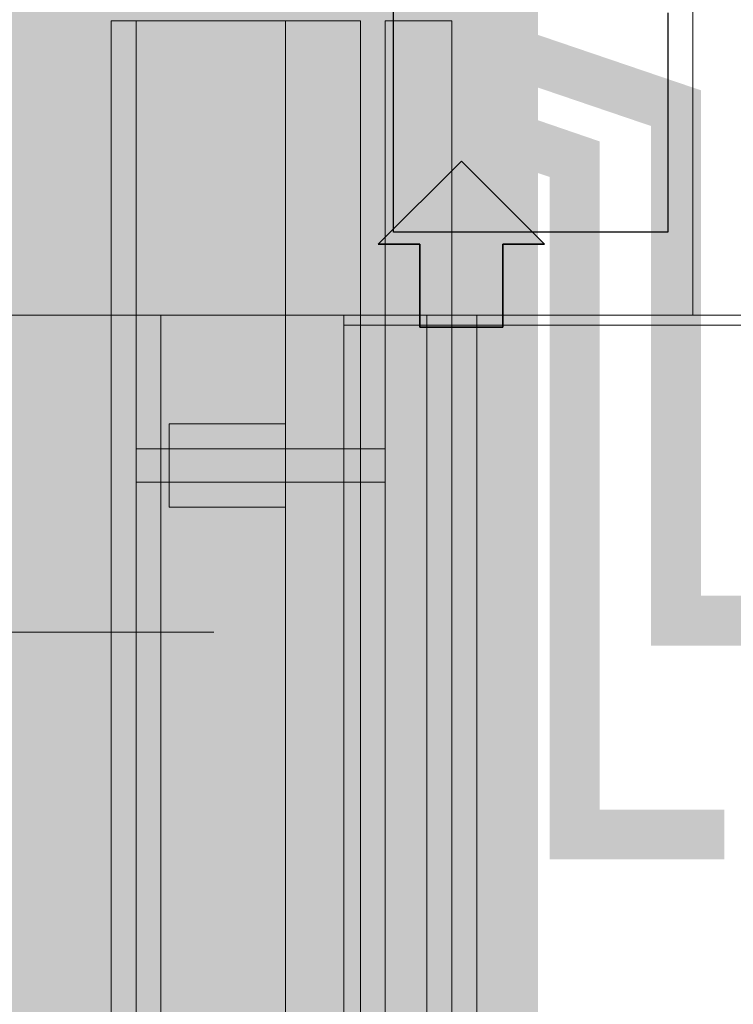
# Model space of a CAD drawing. Extents: x -620 to 300, y 62 to 1112.
# Tile 8 of 200: x -466 to -457, y 364 to 376. Entities that reach past the tile are written whole.
import ezdxf

# ---------------------------------------------------------------- set-up
doc = ezdxf.new("R2010")
doc.units = 0
doc.layers.get('0').update_dxf_attribs({"lineweight": 13})
for name, color, linetype, lineweight, true_color in [('00_E_ST_Handlaufleuchte_Kabel', 3, 'Continuous', 18, 0x00ff00), ('00_E_ST_Handlaufleuchte_Leerrohre_Terrasse', 6, 'Continuous', 25, 0xff00ff), ('00_E_ST_Handlaufleuchte_Übergabepunkte direkt ins Haus', 7, 'Continuous', 35, 0xcc0099), ('00_E_ST_Handlaufleuchte–Handlauf-Position', 7, 'Continuous', 5, 0x0000b2), ('30 -33 Aussenwände- 7 Fassade_ Elemente', 7, 'Continuous', 9, 0x00aacc), ('30 -34 Innenwände- 6 Elemente', 7, 'Continuous', 9, 0xff6633), ('30 -36 Dächer- 3 Dachbeläge', 7, 'Continuous', 15, 0x9999ff), ('30 -36 Dächer- 4 Dachbekleidungen', 7, 'Continuous', 9, 0xccccff), ('60- 61 allgemeine Ausstattung- 4 Terrassen', 9, 'Continuous', 9, 0x808080), ('70 -72 Beschriftung- 1 Beschriftung allgemein', 7, 'Continuous', 9, 0xff6633), ('iwb_Layout BA_Markierung', 7, 'Continuous', 9, 0xbadcdc)]:
    doc.layers.add(name, color=color, linetype=linetype, lineweight=lineweight, true_color=true_color)

# ---------------------------------------------------------------- blocks, each defined once
blk = doc.blocks.new('Polygon-A06CPVLNL0')
at = {"color": 0, "linetype": 'ByBlock', "lineweight": -2, "ltscale": 0.13}
blk.add_solid([(-459.485, 86.607), (-538.631, 86.396), (-459.318, 1083.814), (-538.631, 1083.814)], dxfattribs=at)
blk = doc.blocks.new('Referenz-A06CPVM1L0')
at = {"layer": '30 -33 Aussenwände- 7 Fassade_ Elemente', "color": 0, "linetype": 'Continuous', "lineweight": 25, "ltscale": 0.25}
for p, q in [((-461.176, 373.674), (-461.176, 377.514)), ((-457.876, 376.314), (-457.876, 373.674)), ((-457.876, 373.674), (-461.176, 373.674))]:
    blk.add_line(p, q, dxfattribs=at)
at = {"layer": '30 -33 Aussenwände- 7 Fassade_ Elemente', "color": 0, "linetype": 'Continuous', "ltscale": 0.13}
for p, q in [((-457.576, 377.514), (-457.576, 372.674)), ((-457.576, 372.674), (-539.606, 372.674)), ((-468.116, 372.673), (-463.976, 372.673)), ((-463.976, 372.673), (-463.976, 264.814)), ((-463.976, 264.814), (-463.976, 372.673))]:
    blk.add_line(p, q, dxfattribs=at)
at = {"layer": '30 -34 Innenwände- 6 Elemente', "color": 0, "linetype": 'Continuous', "ltscale": 0.13}
for p, q in [((-461.776, 372.674), (-463.976, 372.674)), ((-463.976, 372.674), (-463.976, 264.814)), ((-461.776, 262.614), (-461.776, 372.674)), ((-460.176, 372.674), (-460.776, 372.674)), ((-460.776, 372.674), (-460.776, 261.614)), ((-460.176, 261.014), (-460.176, 372.674))]:
    blk.add_line(p, q, dxfattribs=at)
at = {"layer": '30 -36 Dächer- 3 Dachbeläge', "color": 0, "linetype": 'Continuous', "ltscale": 0.15}
for p, q in [((-461.576, 376.214), (-464.576, 376.214)), ((-464.576, 376.214), (-464.576, 265.414)), ((-461.576, 262.414), (-461.576, 376.214))]:
    blk.add_line(p, q, dxfattribs=at)
at = {"layer": '30 -36 Dächer- 3 Dachbeläge', "color": 0, "lineweight": 9}
for p, q in [((-464.276, 371.064), (-463.876, 371.064)), ((-463.876, 371.064), (-463.876, 370.664)), ((-463.876, 370.664), (-464.276, 370.664))]:
    blk.add_line(p, q, dxfattribs=at)
at = {"layer": '30 -36 Dächer- 3 Dachbeläge', "color": 0, "lineweight": 0}
for points in [[(-464.576, 265.414), (-464.576, 376.214), (-461.576, 262.414)], [(-461.576, 262.414), (-464.576, 376.214), (-461.576, 376.214)], [(-463.876, 370.664), (-463.876, 371.064), (-464.276, 370.664)], [(-464.276, 370.664), (-463.876, 371.064), (-464.276, 371.064)]]:
    blk.add_solid(points, dxfattribs=at)
at = {"layer": '30 -36 Dächer- 4 Dachbekleidungen', "color": 0, "linetype": 'Continuous', "ltscale": 0.13}
for p, q in [((-462.476, 376.214), (-464.276, 376.214)), ((-464.276, 376.214), (-464.276, 265.114)), ((-462.476, 263.314), (-462.476, 376.214)), ((-460.476, 376.214), (-461.276, 376.214)), ((-461.276, 376.214), (-461.276, 262.114)), ((-460.476, 261.314), (-460.476, 376.214)), ((-462.476, 371.364), (-463.876, 371.364)), ((-463.876, 371.364), (-463.876, 371.064)), ((-462.476, 371.064), (-463.876, 371.064)), ((-463.876, 371.064), (-463.876, 370.664)), ((-462.476, 371.064), (-461.276, 371.064)), ((-461.276, 371.064), (-461.276, 370.664)), ((-463.876, 370.664), (-462.476, 370.664)), ((-463.876, 370.364), (-463.876, 370.664)), ((-461.276, 370.664), (-462.476, 370.664)), ((-462.476, 370.364), (-463.876, 370.364))]:
    blk.add_line(p, q, dxfattribs=at)
at = {"layer": '60- 61 allgemeine Ausstattung- 4 Terrassen', "color": 0}
for p, q in [((-456.976, 372.673), (-461.776, 372.673)), ((-461.776, 372.673), (-461.776, 264.014)), ((-461.776, 372.554), (-354.726, 372.554))]:
    blk.add_line(p, q, dxfattribs=at)
at = {"layer": '70 -72 Beschriftung- 1 Beschriftung allgemein', "color": 0, "linetype": 'Continuous', "ltscale": 0.13}
blk.add_line((-510.338, 368.86), (-463.338, 368.86), dxfattribs=at)
blk = doc.blocks.new('Polygon-A06CPVO5L0')
at = {"color": 0, "linetype": 'ByBlock', "lineweight": -2, "ltscale": 0.13}
for points in [[(-460.776, 261.614), (-460.776, 372.674), (-459.976, 372.674)], [(-460.776, 261.614), (-459.976, 372.674), (-459.976, 260.814)]]:
    blk.add_solid(points, dxfattribs=at)
blk = doc.blocks.new('Polylinie-A06CPVPLL0')
at = {"color": 0, "linetype": 'ByBlock', "lineweight": -2, "ltscale": 0.18}
blk.add_solid([(-460.275, 261.214), (-460.475, 261.414), (-460.275, 372.674), (-460.475, 372.674)], dxfattribs=at)
blk = doc.blocks.new('Pfeil-A06CPVPNL0')
at = {"linetype": 'ByBlock', "lineweight": -2, "ltscale": 0.35}
blk.add_hatch(color=0, dxfattribs=at).paths.add_polyline_path([(-459.86, 372.528), (-460.86, 372.528), (-460.86, 373.528), (-461.36, 373.528), (-460.36, 374.528), (-459.36, 373.528), (-459.86, 373.528)])
at = {"color": 0, "linetype": 'ByBlock', "lineweight": -2, "ltscale": 0.35}
for p, q in [((-461.36, 373.528), (-460.36, 374.528)), ((-460.36, 374.528), (-459.36, 373.528)), ((-460.86, 373.528), (-461.36, 373.528)), ((-460.86, 372.528), (-460.86, 373.528)), ((-459.36, 373.528), (-459.86, 373.528)), ((-459.86, 373.528), (-459.86, 372.528)), ((-459.86, 372.528), (-460.86, 372.528))]:
    blk.add_line(p, q, dxfattribs=at)
blk = doc.blocks.new('Polylinie-A06CPVPZL0')
at = {"color": 0, "linetype": 'ByBlock', "lineweight": -2, "ltscale": 0.25}
for points in [[(-458.696, 374.765), (-459.296, 374.336), (-460.073, 375.237), (-460.267, 374.669)], [(-458.696, 366.723), (-459.296, 366.123), (-458.696, 374.765), (-459.296, 374.336)], [(-457.194, 366.723), (-457.194, 366.123), (-458.696, 366.723), (-459.296, 366.123)]]:
    blk.add_solid(points, dxfattribs=at)
blk = doc.blocks.new('Polylinie-A06CPVQ1L0')
at = {"color": 0, "linetype": 'ByBlock', "lineweight": -2, "ltscale": 0.25}
for points in [[(-457.477, 375.38), (-458.077, 374.95), (-459.966, 376.226), (-460.159, 375.658)], [(-457.477, 369.297), (-458.077, 368.697), (-457.477, 375.38), (-458.077, 374.95)], [(-396.579, 369.297), (-395.979, 368.697), (-457.477, 369.297), (-458.077, 368.697)]]:
    blk.add_solid(points, dxfattribs=at)

msp = doc.modelspace()

# ---------------------------------------------------------------- block references
at = {"color": 8, "lineweight": 13, "ltscale": 0.13, "true_color": 0x808080}
msp.add_blockref('Referenz-A06CPVM1L0', (0, 0), dxfattribs=at)
at = {"layer": '00_E_ST_Handlaufleuchte_Kabel', "ltscale": 0.18}
msp.add_blockref('Polylinie-A06CPVPLL0', (0, 0), dxfattribs=at)
at = {"layer": '00_E_ST_Handlaufleuchte_Leerrohre_Terrasse', "color": 6, "ltscale": 0.25, "true_color": 0xff00ff}
for name in ['Polylinie-A06CPVQ1L0', 'Polylinie-A06CPVPZL0']:
    msp.add_blockref(name, (0, 0), dxfattribs=at)
at = {"layer": '00_E_ST_Handlaufleuchte_Übergabepunkte direkt ins Haus', "ltscale": 0.35}
msp.add_blockref('Pfeil-A06CPVPNL0', (0, 0), dxfattribs=at)
at = {"layer": '00_E_ST_Handlaufleuchte–Handlauf-Position', "ltscale": 0.13}
msp.add_blockref('Polygon-A06CPVO5L0', (0, 0), dxfattribs=at)
at = {"layer": 'iwb_Layout BA_Markierung', "ltscale": 0.13}
msp.add_blockref('Polygon-A06CPVLNL0', (0, 0), dxfattribs=at)

doc.saveas('drawing.dxf')
